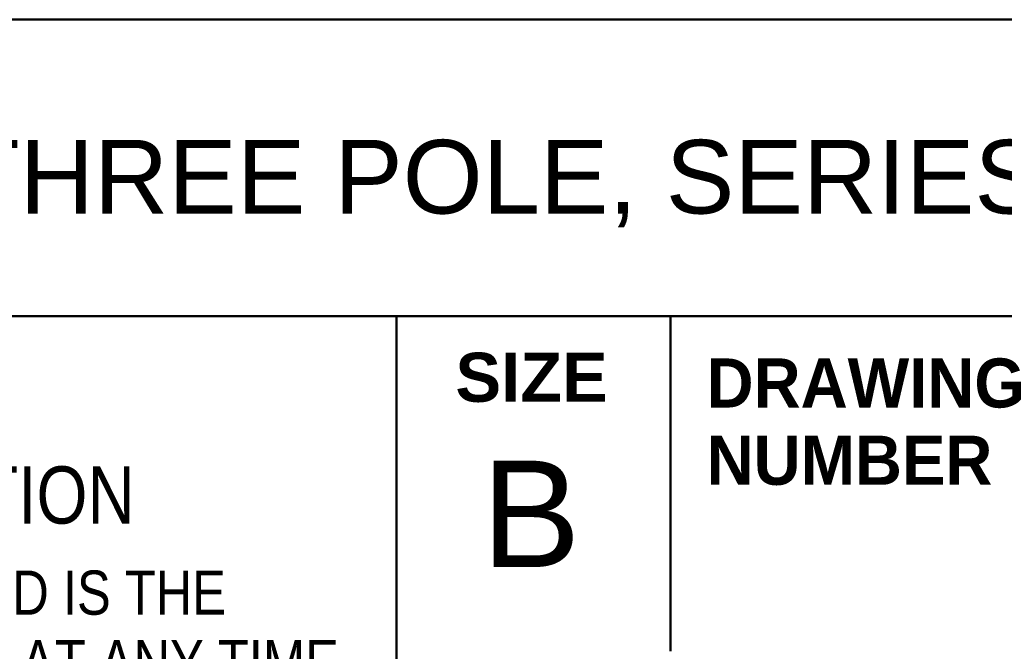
# Model space of a CAD drawing. Header units: inches. Extents: x 0.2 to 29.5, y 0.6 to 18.6.
# Tile 7 of 21: x 21.3 to 23.4, y 2.2 to 3.5. Entities that reach past the tile are written whole.
import ezdxf

# ---------------------------------------------------------------- set-up
doc = ezdxf.new("R2010")
doc.units = ezdxf.units.IN
doc.header["$LTSCALE"] = 1.75
doc.header["$MEASUREMENT"] = 0
doc.layers.add('Title (ANSI)', color=7, linetype='Continuous', lineweight=50)
doc.styles.add('Note Text (ANSI)', font='tahoma.ttf')
doc.styles.add('Text Style107', font='arialbd.ttf')
doc.styles.add('Text Style117', font='arialbd.ttf')
doc.styles.add('Text Style47', font='ARIALN.TTF')
doc.styles.add('Text Style50', font='arial.ttf')
doc.styles.add('Text Style55', font='arial.ttf')
doc.styles.add('Text Style59', font='arial.ttf')

# ---------------------------------------------------------------- blocks, each defined once
blk = doc.blocks.new('Title Blocks ICD TITLE BLOCK MM CUSTOMER')
at = {"layer": 'Title (ANSI)'}
for p, q in [((3.2614, 8.5744), (11.2614, 8.5744)), ((3.2614, 8.212), (11.2564, 8.212)), ((7.2614, 8.212), (7.2614, 7.1921)), ((7.5963, 7.8029), (7.5963, 8.2129))]:
    blk.add_line(p, q, dxfattribs=at)
at = {"layer": 'Title (ANSI)', "attachment_point": 5, "style": 'Note Text (ANSI)'}
for s, insert, char_height in [('\\fArial|b1|i0;\\H0.0600;SIZE', (7.4264, 8.137), 0.06), ('\\fArial Narrow|b0|i0;\\H0.0700;NOTICE TO PERSONS RECEIVING THIS DOCUMENT AND/OR TECHNICAL INFORMATION', (5.2422, 7.9931), 0.07)]:
    blk.add_mtext(s, dxfattribs=dict(at, insert=insert, char_height=char_height))
at = {"layer": 'Title (ANSI)', "style": 'Note Text (ANSI)'}
for s, insert, char_height, attachment_point, line_spacing_factor in [('\\fArial|b1|i0;\\H0.0600;DRAWING\\PNUMBER', (7.6399, 8.0828), 0.06, 4, 0.944221), ('\\fArial Narrow|b0|i0;\\H0.0540;THIS DOCUMENT, INCLUDING THE DRAWING AND INFORMATION CONTAINED THEREON, IS CONFIDENTIAL AND IS THE \\PEXCLUSIVE PROPERTY OF EATON CORPORATION, AND IS MERELY ON LOAN AND SUBJECT TO RECALL BY EATON AT ANY TIME.\\PBY TAKING POSSESSION OF THIS DOCUMENT, THE RECIPIENT ACKNOWLEDGES AND AGREES THAT THIS DOCUMENT CANNOT\\PBE USED IN ANY MANNER ADVERSE TO THE INTERESTS OF EATON AND THAT NO PORTION OF THIS DOCUMENT MAY BE\\PCOPIED OR OTHERWISE REPRODUCED WITHOUT THE PRIOR WRITTEN CONSENT OF EATON. IN THE CASE OF CONFLICTING\\PCONTRACTUAL PROVISIONS, THIS NOTICE SHALL GOVERN THE STATUS OF THIS DOCUMENT.', (5.2662, 7.9013), 0.054, 2, 0.941891)]:
    blk.add_mtext(s, dxfattribs=dict(at, insert=insert, char_height=char_height, attachment_point=attachment_point, line_spacing_factor=line_spacing_factor))
at = {"layer": 'Title (ANSI)'}
for tag, p, height, style in [('<TITLE_1>_001', (3.6577, 8.3375), 0.09, 'Text Style50'), ('DESIGNER_001', (8.7789, 8.3294), 0.09, 'Text Style50'), ('<DRAWN_DATE>_001', (10.6141, 8.3294), 0.09, 'Text Style50'), ('<PART_NUMBER>_001', (9.0343, 7.9293), 0.2, 'Text Style117'), ('Sheet_Size_001', (7.3651, 7.9055), 0.13, 'Text Style55'), ('<REVISION_NUMBER>_001', (10.7692, 7.8528), 0.18, 'Text Style107'), ('COPYRIGHT_YEAR_001', (4.6226, 7.2707), 0.07, 'Text Style47'), ('Sheet_Number_001', (10.8001, 7.2619), 0.08, 'Text Style59'), ('Number_of_sheets_001', (11.097, 7.2619), 0.08, 'Text Style59'), ('<SCALE>_001', (9.8254, 7.2503), 0.08, 'Text Style59')]:
    blk.add_attdef(tag, p, '', height=height, dxfattribs=dict(at, style=style))

msp = doc.modelspace()

# ---------------------------------------------------------------- block references
ref = msp.add_blockref('Title Blocks ICD TITLE BLOCK MM CUSTOMER', (9.3776, -11.5011), dxfattribs=dict(xscale=1.75, yscale=1.75, zscale=1.75))
ref.add_attrib('Sheet_Size_001', 'B', (22.2665, 2.3336), dxfattribs={"layer": 'Title (ANSI)', "height": 0.2275, "style": 'Text Style55'})
ref.add_attrib('<TITLE_1>_001', 'TYPE JD THERMAL MAGNETIC CIRCUIT BREAKER THREE POLE, SERIES C', (15.7785, 3.0895), dxfattribs={"layer": 'Title (ANSI)', "height": 0.1575, "style": 'Text Style50'})

doc.saveas('drawing.dxf')
